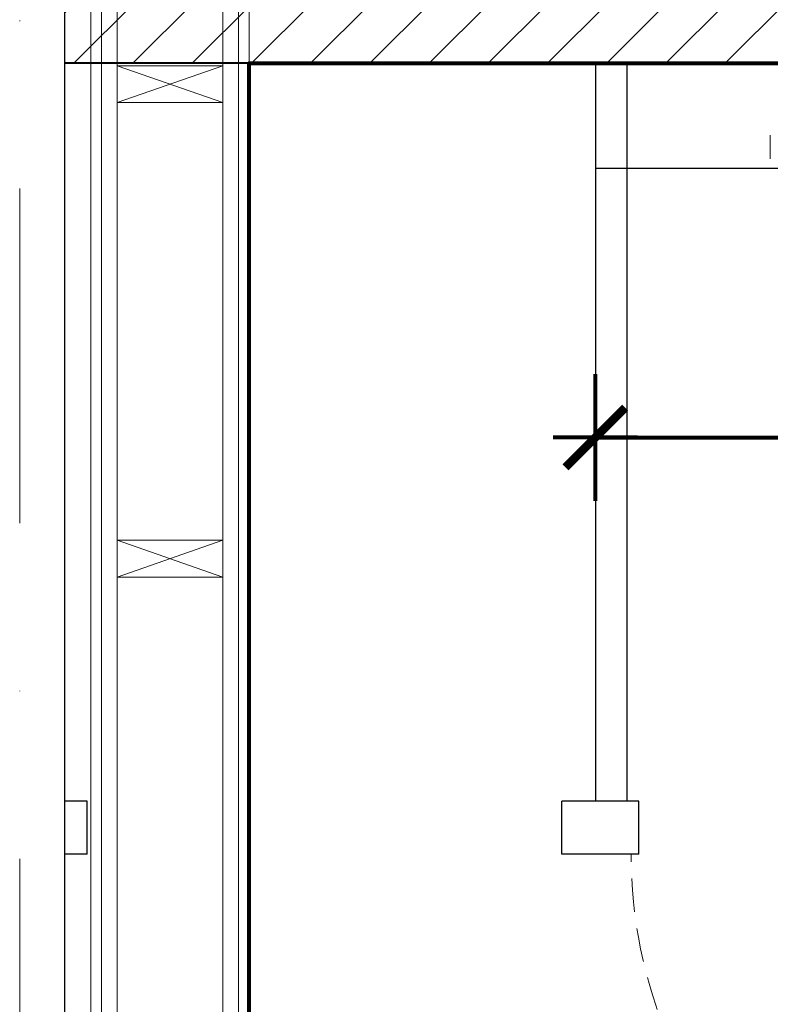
# Model space of a CAD drawing. Header units: metres. Extents: x 7408630 to 15602436, y 5561464 to 13303678.
# Tile 41 of 123: x 7413762 to 7413904, y 5563724 to 5563910. Entities that reach past the tile are written whole.
import ezdxf
from ezdxf.enums import TextEntityAlignment as Align

# ---------------------------------------------------------------- set-up
doc = ezdxf.new("R2010")
doc.units = ezdxf.units.M
doc.header["$MEASUREMENT"] = 0
doc.linetypes.add('DASHDOT', pattern=[25.4, 12.7, -6.35, 0, -6.35])
doc.linetypes.add('HIDDEN', pattern=[9.525, 6.35, -3.175])
for name, color, linetype, lineweight in [('!! 0_ Istn-sciany', 3, 'Continuous', 30), ('!! 0_ Istn-widok', 1, 'Continuous', 15), ('!! 0_Opis_pom', 9, 'Continuous', 13), ('!! 0_Osie', 1, 'DASHDOT', 13), ('!! 1_drzwi-linia', 213, 'Continuous', 5), ('!! 1_hatch projektowane ściany', 4, 'Continuous', 5), ('!! 1_OPIS POM NOWE', 140, 'Continuous', 5), ('!! 1_PROJ Sciany', 2, 'Continuous', 40), ('0-osie-liniA', 14, 'DASHDOT', 5), ('Granica', 112, 'Continuous', 80)]:
    doc.layers.add(name, color=color, linetype=linetype, lineweight=lineweight)
doc.layers.add('!! 1_zabudowa GK', color=33, linetype='Continuous')
doc.layers.add('!!_@ wypos sanit nd', color=7, linetype='Continuous', lineweight=0, plot=False)
doc.styles.add('ARIAL', font='tahoma.ttf')
doc.styles.add('SIMPLEX', font='simplex.shx', dxfattribs={"width": 0.77})
doc.dimstyles.new('OL PB 200', dxfattribs={"dimscale": 4, "dimtxt": 5, "dimasz": 0.2, "dimexe": 10, "dimexo": 10, "dimgap": 1, "dimtad": 1, "dimdec": 1, "dimrnd": 0.5, "dimzin": 9, "dimdsep": 46, "dimtxsty": 'SIMPLEX', "dimblk": 'thick_MSz', "dimcen": 0.1, "dimdle": 8, "dimse1": 1, "dimse2": 1, "dimclrd": 256, "dimclre": 256, "dimclrt": 3, "dimadec": 1, "dimazin": 2, "dimtfac": 1, "dimtdec": 1, "dimtix": 1, "dimtofl": 0, "dimtmove": 2, "dimatfit": 3, "dimldrblk": 'thick_MSz', "dimfxl": 10, "dimfxlon": 1, "dimtolj": 1, "dimlwd": -1, "dimlwe": -1, "dimarcsym": 0})

# ---------------------------------------------------------------- blocks, each defined once
blk = doc.blocks.new('99400_TOP')
blk.add_lwpolyline([(0.201, 0.0555), (0.201, 0.0105)])
blk = doc.blocks.new('A$C4ebe9e89')
blk.add_blockref('99400_TOP', (0, 0))
blk = doc.blocks.new('BLOK OSI')
at = {"layer": '0-osie-liniA', "ltscale": 5}
blk.add_lwpolyline([(51992.21142, -199661.23318), (51992.21142, -193642.4104)], dxfattribs=at)
blk = doc.blocks.new('drzwi giszet')
blk.add_lwpolyline([(68617.39, -194499.27), (68617.39, -194409.27), (68620.39, -194409.27), (68620.39, -194499.27)], close=True)
blk.add_lwpolyline([(68572.43, -194476.09), (68572.43, -194526.09)])
at = {"linetype": 'HIDDEN'}
blk.add_arc((68617.39, -194499.27), 90, 88.0898, 180, dxfattribs=at)
blk = doc.blocks.new('thick_MSz')
for p, q in [((0, 15), (0, -15)), ((-10, 0), (10, 0))]:
    blk.add_line(p, q)
at = {"const_width": 2, "elevation": 2}
blk.add_lwpolyline([(-7.07, -7.07), (7.07, 7.07)], dxfattribs=at)
blk = doc.blocks.new('*D441')
at = {"transparency": 16777216}
blk.add_line((74545.85, -197804.08), (74754.49, -197804.08), dxfattribs=at)
at = {"layer": 'DEFPOINTS', "color": 0, "transparency": 16777216}
for p in [(74545.05, -197700.76), (74755.29, -197700.76), (74755.29, -197804.08)]:
    blk.add_point(p, dxfattribs=at)
at = {"transparency": 16777216, "xscale": 0.8, "yscale": 0.8, "zscale": 0.8, "rotation": 180}
blk.add_blockref('thick_MSz', (74545.05, -197804.08), dxfattribs=at)
at = {"transparency": 16777216, "xscale": 0.8, "yscale": 0.8, "zscale": 0.8}
blk.add_blockref('thick_MSz', (74755.29, -197804.08), dxfattribs=at)
at = {"color": 3, "transparency": 16777216, "insert": (74650.17, -197790.08), "char_height": 20, "attachment_point": 5, "style": 'SIMPLEX'}
blk.add_mtext('\\A1;210', dxfattribs=at)
blk = doc.blocks.new('A$C9c944097')
at = {"layer": '!! 1_hatch projektowane ściany'}
h = blk.add_hatch(dxfattribs=at)
h.set_pattern_fill('ANSI31', color=256, scale=2.5)
h.set_pattern_definition([(45, (-71376.923, 194378.116), (-5.61266008, 5.61266008), [])])
h.paths.add_polyline_path([(3067.5, -3342.97213), (3378.36947, -3342.97213), (3378.36947, -3354.97213), (3067.5, -3354.97213)])
at = {"layer": '!! 0_ Istn-sciany'}
blk.add_lwpolyline([(3067.5, -3080.47213), (3067.5, -3758.27807)], dxfattribs=at)
at = {"layer": '!! 0_ Istn-widok', "linetype": 'HIDDEN', "ltscale": 3}
blk.add_lwpolyline([(3067.5, -3080.47213), (3067.5, -3636.47213)], dxfattribs=at)
at = {"layer": '!! 0_ Istn-widok'}
for points in [[(3072.5, -3080.47213), (3072.5, -3653.47213)], [(3074.5, -3080.47213), (3074.5, -3653.47213)], [(3077.5, -3080.47213), (3077.5, -3653.47213)], [(3097.5, -3080.47213), (3097.5, -3636.47213)], [(3100.5, -3080.47213), (3100.5, -3636.47213)], [(3102.5, -3080.47213), (3102.5, -3636.47213)], [(3077.5, -3355.47213), (3097.5, -3362.47213)], [(3077.5, -3362.47213), (3097.5, -3355.47213)], [(3077.5, -3445.47213), (3097.5, -3452.47213)], [(3077.5, -3452.47213), (3097.5, -3445.47213)]]:
    blk.add_lwpolyline(points, dxfattribs=at)
for points in [[(3097.5, -3355.47213), (3097.5, -3362.47213), (3077.5, -3362.47213), (3077.5, -3355.47213)], [(3097.5, -3445.47213), (3097.5, -3452.47213), (3077.5, -3452.47213), (3077.5, -3445.47213)]]:
    blk.add_lwpolyline(points, close=True, dxfattribs=at)
at = {"layer": '!! 1_hatch projektowane ściany'}
blk.add_lwpolyline([(3067.5, -3342.97213), (3378.36947, -3342.97213), (3378.36947, -3354.97213), (3067.5, -3354.97213)], close=True, dxfattribs=at)
at = {"layer": '!! 1_PROJ Sciany'}
blk.add_lwpolyline([(3378.36947, -3354.97213), (3067.5, -3354.97213)], dxfattribs=at)
blk.add_point((3168.12316, -3354.97213), dxfattribs=at)
at = {"layer": '!! 1_zabudowa GK'}
for points in [[(3168.12316, -3354.97213), (3168.12316, -3494.97213)], [(3174.12316, -3354.97213), (3174.12316, -3494.97213)], [(3378.36947, -3374.97213), (3168.12316, -3374.97213)], [(3071.76988, -3494.97213), (3067.5, -3494.97213)], [(3071.76988, -3504.97213), (3071.76988, -3494.97213)], [(3176.38913, -3494.97213), (3161.76988, -3494.97213)], [(3161.76988, -3504.97213), (3161.76988, -3494.97213)], [(3176.38913, -3504.97213), (3176.38913, -3494.97213)], [(3071.76988, -3504.97213), (3067.5, -3504.97213)], [(3176.38913, -3504.97213), (3161.76988, -3504.97213)]]:
    blk.add_lwpolyline(points, dxfattribs=at)
blk.add_lwpolyline([(3102.5, -3636.47213), (3102.5, -3354.97213), (3378.36947, -3354.97213), (3378.36947, -3530.72213), (3390.36947, -3530.72213), (3390.36947, -3465.97213), (3637.89154, -3465.97213), (3637.89154, -3636.47213)], close=True)
at = {"layer": '!! 0_Osie'}
blk.add_blockref('BLOK OSI', (-48933.21142, 194439.57635), dxfattribs=at)
at = {"layer": '!! 1_drzwi-linia', "xscale": -1, "rotation": 180}
blk.add_blockref('drzwi giszet', (-65352.5005, -198004.2376), dxfattribs=at)
at = {"layer": '!!_@ wypos sanit nd', "xscale": -100, "yscale": 100, "zscale": 100}
blk.add_blockref('A$C4ebe9e89', (3221.38867, -3374.21918), dxfattribs=at)
at = {"layer": '!! 0_Opis_pom', "ltscale": 0.7, "style": 'ARIAL'}
for tag, p in [('B2,14', (2497.12282, -23.97252)), ('B2,12', (1965.56932, -35.77631)), ('B2,11', (1692.08817, -60.77765)), ('B2,16', (3818.15438, -63.71828)), ('B2,19.1', (5324.74708, -87.92078)), ('B2,17', (4129.82322, -93.25972)), ('B2,15', (3189.46558, -109.69496)), ('B2,10', (1351.71035, -111.25665)), ('B2,13', (2272.99389, -121.89624)), ('A2,5', (1075.52681, -127.78965)), ('B2,18', (4545.51277, -234.12017)), ('B2,19', (5775.76711, -239.42159)), ('A2,4', (318.83322, -329.3265)), ('A2.1', (994.53557, -353.44633)), ('B2.7', (3171.3557, -458.01164)), ('B2.2', (3599.26223, -690.3637)), ('A2.2', (994.53557, -692.67095)), ('B2,21', (4593.23787, -912.69388)), ('B2,9', (1798.58924, -939.09545)), ('A2.3', (455.44717, -940.66614)), ('B2,4', (3116.67143, -940.65712)), ('B2,3', (3297.35823, -941.16418)), ('B2,8', (2517.28573, -960.07338)), ('B2,20', (5834.09772, -965.70749)), ('B2.1', (3927.81794, -970.24709)), ('B2,5', (3309.56672, -1129.12418)), ('B2,6', (3122.36837, -1171.43557)), ('C2,2', (3435.86614, -1487.77973)), ('C2,1', (3957.73656, -2408.10352)), ('C2,3', (3457.72791, -2555.15039)), ('D1,1', (2554.19917, -3205.91504)), ('C2,4', (3866.78124, -3285.77383)), ('D1,4', (1780.27581, -3366.18103)), ('D1,6', (1380.86316, -3373.10994)), ('D1,3', (2098.36626, -3546.18257)), ('C2,5', (3178.15957, -3610.67242)), ('D1,5', (1914.6928, -3621.18339)), ('D1,2', (2201.15492, -3794.18451)), ('D1,7', (477.95048, -4408.76849)), ('D1,8', (338.43039, -4834.32895))]:
    blk.add_attdef(tag, text='', height=11.968, dxfattribs=at).set_placement(p, align=Align.MIDDLE_CENTER)
at = {"layer": '!! 1_OPIS POM NOWE', "style": 'ARIAL'}
for tag, p in [('C2.5B', (3593.7377, -3168.5911)), ('C2,5C', (3526.78796, -3281.02046)), ('C2.4', (3997.15534, -3347.99835)), ('E2,2', (2945.33506, -3413.31629)), ('C2,5A', (3566.4961, -3615.37865)), ('E2.9', (3984.52714, -3783.77287)), ('E2.7', (4645.53364, -3784.14655)), ('D1,2', (2903.25587, -3794.18451)), ('E2.2', (3405.83089, -4049.74196)), ('E2.8', (4380.36687, -4058.97571)), ('E2.6', (5154.87983, -4066.29138)), ('E2.1', (4427.07303, -4318.94156)), ('E2,3', (3401.59976, -4465.83792)), ('E2.4', (3758.95342, -4705.0924)), ('E2.5', (5238.11734, -4786.79525))]:
    blk.add_attdef(tag, text='', height=11.968, dxfattribs=at).set_placement(p, align=Align.MIDDLE_CENTER)
dim = blk.add_linear_dim(base=(3378.36947, -3425.96864), p1=(3168.12316, -3322.64623), p2=(3378.36947, -3322.64623), dimstyle='OL PB 200')
dim.commit()
dim.dimension.update_dxf_attribs({"geometry": '*D441', "text_midpoint": (3273.24631, -3411.96864), "insert": (-71376.92327, 194378.11618)})

msp = doc.modelspace()

# ---------------------------------------------------------------- block references
at = {"layer": 'Granica'}
msp.add_blockref('A$C9c944097', (7410702.59401, 5567256.9858), dxfattribs=at)

doc.saveas('drawing.dxf')
